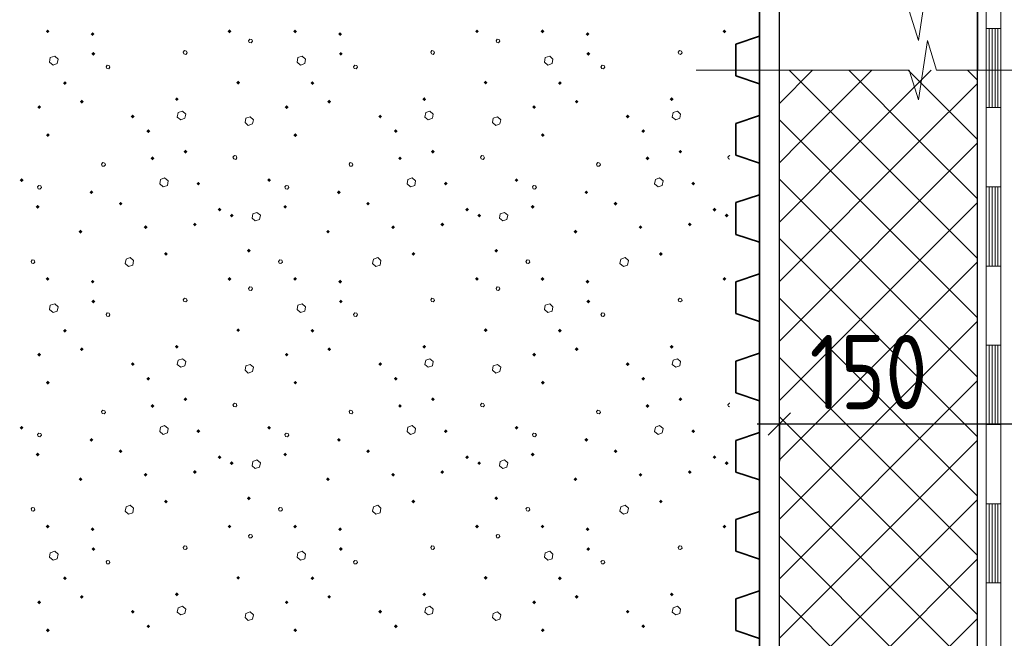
# Model space of a CAD drawing. Header units: millimetres. Extents: x 0 to 42000, y 0 to 29700.
# Tile 9 of 19: x 27903 to 31219, y 18639 to 20721. Entities that reach past the tile are written whole.
import ezdxf

# ---------------------------------------------------------------- set-up
doc = ezdxf.new("R2010")
doc.units = ezdxf.units.MM
for name, color, linetype, lineweight in [('Standard', 7, 'Continuous', 25), ('Размерная линия_ общее', 7, 'Continuous', 13), ('Стена_ кирп кладка силик нес', 8, 'Continuous', 70)]:
    doc.layers.add(name, color=color, linetype=linetype, lineweight=lineweight)
doc.styles.add('ISOCPEUR', font='txt')

msp = doc.modelspace()

# ---------------------------------------------------------------- hatches: boundary and pattern name
at = {"layer": 'Стена_ кирп кладка силик нес', "linetype": 'Continuous', "lineweight": 13, "transparency": 33554687}
for points in [[(27990.9, 20681.8), (27997.4, 20688.3), (28003.9, 20681.8), (27997.4, 20675.3)], [(28142.5, 20672.6), (28149, 20679.1), (28155.5, 20672.6), (28149, 20666.1)], [(28603.4, 20681.8), (28609.9, 20688.3), (28616.4, 20681.8), (28609.9, 20675.3)], [(28824.2, 20681.8), (28830.7, 20688.3), (28837.2, 20681.8), (28830.7, 20675.3)], [(28975.9, 20672.6), (28982.4, 20679.1), (28988.9, 20672.6), (28982.4, 20666.1)], [(29436.7, 20681.8), (29443.2, 20688.3), (29449.7, 20681.8), (29443.2, 20675.3)], [(29657.5, 20681.8), (29664, 20688.3), (29670.5, 20681.8), (29664, 20675.3)], [(29809.2, 20672.6), (29815.7, 20679.1), (29822.2, 20672.6), (29815.7, 20666.1)], [(30270, 20681.8), (30276.5, 20688.3), (30283, 20681.8), (30276.5, 20675.3)], [(28145, 20606), (28151.5, 20612.5), (28158, 20606), (28151.5, 20599.5)], [(28978.4, 20606), (28984.9, 20612.5), (28991.4, 20606), (28984.9, 20599.5)], [(29811.7, 20606), (29818.2, 20612.5), (29824.7, 20606), (29818.2, 20599.5)], [(28049.2, 20507.6), (28055.7, 20514.1), (28062.2, 20507.6), (28055.7, 20501.1)], [(28632.5, 20509.3), (28639, 20515.8), (28645.5, 20509.3), (28639, 20502.8)], [(28882.5, 20507.6), (28889, 20514.1), (28895.5, 20507.6), (28889, 20501.1)], [(29465.9, 20509.3), (29472.4, 20515.8), (29478.9, 20509.3), (29472.4, 20502.8)], [(29715.9, 20507.6), (29722.4, 20514.1), (29728.9, 20507.6), (29722.4, 20501.1)], [(28425.9, 20453.5), (28432.4, 20460), (28438.9, 20453.5), (28432.4, 20447)], [(29259.2, 20453.5), (29265.7, 20460), (29272.2, 20453.5), (29265.7, 20447)], [(30092.5, 20453.5), (30099, 20460), (30105.5, 20453.5), (30099, 20447)], [(27962.5, 20426.8), (27969, 20433.3), (27975.5, 20426.8), (27969, 20420.3)], [(28105.9, 20445.1), (28112.4, 20451.6), (28118.9, 20445.1), (28112.4, 20438.6)], [(28795.9, 20426.8), (28802.4, 20433.3), (28808.9, 20426.8), (28802.4, 20420.3)], [(28939.2, 20445.1), (28945.7, 20451.6), (28952.2, 20445.1), (28945.7, 20438.6)], [(29629.2, 20426.8), (29635.7, 20433.3), (29642.2, 20426.8), (29635.7, 20420.3)], [(29772.5, 20445.1), (29779, 20451.6), (29785.5, 20445.1), (29779, 20438.6)], [(28277.5, 20395.1), (28284, 20401.6), (28290.5, 20395.1), (28284, 20388.6)], [(29110.9, 20395.1), (29117.4, 20401.6), (29123.9, 20395.1), (29117.4, 20388.6)], [(29944.2, 20395.1), (29950.7, 20401.6), (29957.2, 20395.1), (29950.7, 20388.6)], [(27991.7, 20332.6), (27998.2, 20339.1), (28004.7, 20332.6), (27998.2, 20326.1)], [(28330, 20346), (28336.5, 20352.5), (28343, 20346), (28336.5, 20339.5)], [(28825, 20332.6), (28831.5, 20339.1), (28838, 20332.6), (28831.5, 20326.1)], [(29163.4, 20346), (29169.9, 20352.5), (29176.4, 20346), (29169.9, 20339.5)], [(29658.4, 20332.6), (29664.9, 20339.1), (29671.4, 20332.6), (29664.9, 20326.1)], [(29996.7, 20346), (30003.2, 20352.5), (30009.7, 20346), (30003.2, 20339.5)], [(28344.2, 20254.3), (28350.7, 20260.8), (28357.2, 20254.3), (28350.7, 20247.8)], [(28455, 20276.8), (28461.5, 20283.3), (28468, 20276.8), (28461.5, 20270.3)], [(29177.5, 20254.3), (29184, 20260.8), (29190.5, 20254.3), (29184, 20247.8)], [(29288.4, 20276.8), (29294.9, 20283.3), (29301.4, 20276.8), (29294.9, 20270.3)], [(30010.9, 20254.3), (30017.4, 20260.8), (30023.9, 20254.3), (30017.4, 20247.8)], [(30121.7, 20276.8), (30128.2, 20283.3), (30134.7, 20276.8), (30128.2, 20270.3)], [(27903.4, 20181), (27909.9, 20187.5), (27916.4, 20181), (27909.9, 20174.5)], [(28498.4, 20169.3), (28504.9, 20175.8), (28511.4, 20169.3), (28504.9, 20162.8)], [(28736.7, 20181), (28743.2, 20187.5), (28749.7, 20181), (28743.2, 20174.5)], [(29331.7, 20169.3), (29338.2, 20175.8), (29344.7, 20169.3), (29338.2, 20162.8)], [(29570, 20181), (29576.5, 20187.5), (29583, 20181), (29576.5, 20174.5)], [(30165, 20169.3), (30171.5, 20175.8), (30178, 20169.3), (30171.5, 20162.8)], [(28138.4, 20140.1), (28144.9, 20146.6), (28151.4, 20140.1), (28144.9, 20133.6)], [(28971.7, 20140.1), (28978.2, 20146.6), (28984.7, 20140.1), (28978.2, 20133.6)], [(29805, 20140.1), (29811.5, 20146.6), (29818, 20140.1), (29811.5, 20133.6)], [(27957.5, 20091), (27964, 20097.5), (27970.5, 20091), (27964, 20084.5)], [(28236.7, 20101.8), (28243.2, 20108.3), (28249.7, 20101.8), (28243.2, 20095.3)], [(28790.9, 20091), (28797.4, 20097.5), (28803.9, 20091), (28797.4, 20084.5)], [(29070, 20101.8), (29076.5, 20108.3), (29083, 20101.8), (29076.5, 20095.3)], [(29624.2, 20091), (29630.7, 20097.5), (29637.2, 20091), (29630.7, 20084.5)], [(29903.4, 20101.8), (29909.9, 20108.3), (29916.4, 20101.8), (29909.9, 20095.3)], [(28570, 20081.8), (28576.5, 20088.3), (28583, 20081.8), (28576.5, 20075.3)], [(28610.9, 20061.8), (28617.4, 20068.3), (28623.9, 20061.8), (28617.4, 20055.3)], [(29403.4, 20081.8), (29409.9, 20088.3), (29416.4, 20081.8), (29409.9, 20075.3)], [(29444.2, 20061.8), (29450.7, 20068.3), (29457.2, 20061.8), (29450.7, 20055.3)], [(30236.7, 20081.8), (30243.2, 20088.3), (30249.7, 20081.8), (30243.2, 20075.3)], [(30277.5, 20061.8), (30284, 20068.3), (30290.5, 20061.8), (30284, 20055.3)], [(28320.9, 20022.6), (28327.4, 20029.1), (28333.9, 20022.6), (28327.4, 20016.1)], [(28486.7, 20031.8), (28493.2, 20038.3), (28499.7, 20031.8), (28493.2, 20025.3)], [(29154.2, 20022.6), (29160.7, 20029.1), (29167.2, 20022.6), (29160.7, 20016.1)], [(29320, 20031.8), (29326.5, 20038.3), (29333, 20031.8), (29326.5, 20025.3)], [(29987.5, 20022.6), (29994, 20029.1), (30000.5, 20022.6), (29994, 20016.1)], [(30153.4, 20031.8), (30159.9, 20038.3), (30166.4, 20031.8), (30159.9, 20025.3)], [(28101.7, 20007.6), (28108.2, 20014.1), (28114.7, 20007.6), (28108.2, 20001.1)], [(28935, 20007.6), (28941.5, 20014.1), (28948, 20007.6), (28941.5, 20001.1)], [(29768.4, 20007.6), (29774.9, 20014.1), (29781.4, 20007.6), (29774.9, 20001.1)], [(28389.2, 19932.6), (28395.7, 19939.1), (28402.2, 19932.6), (28395.7, 19926.1)], [(28668.4, 19943.5), (28674.9, 19950), (28681.4, 19943.5), (28674.9, 19937)], [(29222.5, 19932.6), (29229, 19939.1), (29235.5, 19932.6), (29229, 19926.1)], [(29501.7, 19943.5), (29508.2, 19950), (29514.7, 19943.5), (29508.2, 19937)], [(30055.9, 19932.6), (30062.4, 19939.1), (30068.9, 19932.6), (30062.4, 19926.1)], [(27990.9, 19848.5), (27997.4, 19855), (28003.9, 19848.5), (27997.4, 19842)], [(28142.5, 19839.3), (28149, 19845.8), (28155.5, 19839.3), (28149, 19832.8)], [(28603.4, 19848.5), (28609.9, 19855), (28616.4, 19848.5), (28609.9, 19842)], [(28824.2, 19848.5), (28830.7, 19855), (28837.2, 19848.5), (28830.7, 19842)], [(28975.9, 19839.3), (28982.4, 19845.8), (28988.9, 19839.3), (28982.4, 19832.8)], [(29436.7, 19848.5), (29443.2, 19855), (29449.7, 19848.5), (29443.2, 19842)], [(29657.5, 19848.5), (29664, 19855), (29670.5, 19848.5), (29664, 19842)], [(29809.2, 19839.3), (29815.7, 19845.8), (29822.2, 19839.3), (29815.7, 19832.8)], [(30270, 19848.5), (30276.5, 19855), (30283, 19848.5), (30276.5, 19842)], [(28145, 19772.6), (28151.5, 19779.1), (28158, 19772.6), (28151.5, 19766.1)], [(28978.4, 19772.6), (28984.9, 19779.1), (28991.4, 19772.6), (28984.9, 19766.1)], [(29811.7, 19772.6), (29818.2, 19779.1), (29824.7, 19772.6), (29818.2, 19766.1)], [(28049.2, 19674.3), (28055.7, 19680.8), (28062.2, 19674.3), (28055.7, 19667.8)], [(28632.5, 19676), (28639, 19682.5), (28645.5, 19676), (28639, 19669.5)], [(28882.5, 19674.3), (28889, 19680.8), (28895.5, 19674.3), (28889, 19667.8)], [(29465.9, 19676), (29472.4, 19682.5), (29478.9, 19676), (29472.4, 19669.5)], [(29715.9, 19674.3), (29722.4, 19680.8), (29728.9, 19674.3), (29722.4, 19667.8)], [(27962.5, 19593.5), (27969, 19600), (27975.5, 19593.5), (27969, 19587)], [(28105.9, 19611.8), (28112.4, 19618.3), (28118.9, 19611.8), (28112.4, 19605.3)], [(28425.9, 19620.1), (28432.4, 19626.6), (28438.9, 19620.1), (28432.4, 19613.6)], [(28795.9, 19593.5), (28802.4, 19600), (28808.9, 19593.5), (28802.4, 19587)], [(28939.2, 19611.8), (28945.7, 19618.3), (28952.2, 19611.8), (28945.7, 19605.3)], [(29259.2, 19620.1), (29265.7, 19626.6), (29272.2, 19620.1), (29265.7, 19613.6)], [(29629.2, 19593.5), (29635.7, 19600), (29642.2, 19593.5), (29635.7, 19587)], [(29772.5, 19611.8), (29779, 19618.3), (29785.5, 19611.8), (29779, 19605.3)], [(30092.5, 19620.1), (30099, 19626.6), (30105.5, 19620.1), (30099, 19613.6)], [(28277.5, 19561.8), (28284, 19568.3), (28290.5, 19561.8), (28284, 19555.3)], [(29110.9, 19561.8), (29117.4, 19568.3), (29123.9, 19561.8), (29117.4, 19555.3)], [(29944.2, 19561.8), (29950.7, 19568.3), (29957.2, 19561.8), (29950.7, 19555.3)], [(27991.7, 19499.3), (27998.2, 19505.8), (28004.7, 19499.3), (27998.2, 19492.8)], [(28330, 19512.6), (28336.5, 19519.1), (28343, 19512.6), (28336.5, 19506.1)], [(28825, 19499.3), (28831.5, 19505.8), (28838, 19499.3), (28831.5, 19492.8)], [(29163.4, 19512.6), (29169.9, 19519.1), (29176.4, 19512.6), (29169.9, 19506.1)], [(29658.4, 19499.3), (29664.9, 19505.8), (29671.4, 19499.3), (29664.9, 19492.8)], [(29996.7, 19512.6), (30003.2, 19519.1), (30009.7, 19512.6), (30003.2, 19506.1)], [(28455, 19443.5), (28461.5, 19450), (28468, 19443.5), (28461.5, 19437)], [(29288.4, 19443.5), (29294.9, 19450), (29301.4, 19443.5), (29294.9, 19437)], [(30121.7, 19443.5), (30128.2, 19450), (30134.7, 19443.5), (30128.2, 19437)], [(28344.2, 19421), (28350.7, 19427.5), (28357.2, 19421), (28350.7, 19414.5)], [(29177.5, 19421), (29184, 19427.5), (29190.5, 19421), (29184, 19414.5)], [(30010.9, 19421), (30017.4, 19427.5), (30023.9, 19421), (30017.4, 19414.5)], [(27903.4, 19347.6), (27909.9, 19354.1), (27916.4, 19347.6), (27909.9, 19341.1)], [(28498.4, 19336), (28504.9, 19342.5), (28511.4, 19336), (28504.9, 19329.5)], [(28736.7, 19347.6), (28743.2, 19354.1), (28749.7, 19347.6), (28743.2, 19341.1)], [(29331.7, 19336), (29338.2, 19342.5), (29344.7, 19336), (29338.2, 19329.5)], [(29570, 19347.6), (29576.5, 19354.1), (29583, 19347.6), (29576.5, 19341.1)], [(30165, 19336), (30171.5, 19342.5), (30178, 19336), (30171.5, 19329.5)], [(28138.4, 19306.8), (28144.9, 19313.3), (28151.4, 19306.8), (28144.9, 19300.3)], [(28971.7, 19306.8), (28978.2, 19313.3), (28984.7, 19306.8), (28978.2, 19300.3)], [(29805, 19306.8), (29811.5, 19313.3), (29818, 19306.8), (29811.5, 19300.3)], [(28236.7, 19268.5), (28243.2, 19275), (28249.7, 19268.5), (28243.2, 19262)], [(29070, 19268.5), (29076.5, 19275), (29083, 19268.5), (29076.5, 19262)], [(29903.4, 19268.5), (29909.9, 19275), (29916.4, 19268.5), (29909.9, 19262)], [(27957.5, 19257.6), (27964, 19264.1), (27970.5, 19257.6), (27964, 19251.1)], [(28570, 19248.5), (28576.5, 19255), (28583, 19248.5), (28576.5, 19242)], [(28610.9, 19228.5), (28617.4, 19235), (28623.9, 19228.5), (28617.4, 19222)], [(28790.9, 19257.6), (28797.4, 19264.1), (28803.9, 19257.6), (28797.4, 19251.1)], [(29403.4, 19248.5), (29409.9, 19255), (29416.4, 19248.5), (29409.9, 19242)], [(29444.2, 19228.5), (29450.7, 19235), (29457.2, 19228.5), (29450.7, 19222)], [(29624.2, 19257.6), (29630.7, 19264.1), (29637.2, 19257.6), (29630.7, 19251.1)], [(30236.7, 19248.5), (30243.2, 19255), (30249.7, 19248.5), (30243.2, 19242)], [(30277.5, 19228.5), (30284, 19235), (30290.5, 19228.5), (30284, 19222)], [(28486.7, 19198.5), (28493.2, 19205), (28499.7, 19198.5), (28493.2, 19192)], [(29320, 19198.5), (29326.5, 19205), (29333, 19198.5), (29326.5, 19192)], [(30153.4, 19198.5), (30159.9, 19205), (30166.4, 19198.5), (30159.9, 19192)], [(28101.7, 19174.3), (28108.2, 19180.8), (28114.7, 19174.3), (28108.2, 19167.8)], [(28320.9, 19189.3), (28327.4, 19195.8), (28333.9, 19189.3), (28327.4, 19182.8)], [(28935, 19174.3), (28941.5, 19180.8), (28948, 19174.3), (28941.5, 19167.8)], [(29154.2, 19189.3), (29160.7, 19195.8), (29167.2, 19189.3), (29160.7, 19182.8)], [(29768.4, 19174.3), (29774.9, 19180.8), (29781.4, 19174.3), (29774.9, 19167.8)], [(29987.5, 19189.3), (29994, 19195.8), (30000.5, 19189.3), (29994, 19182.8)], [(28389.2, 19099.3), (28395.7, 19105.8), (28402.2, 19099.3), (28395.7, 19092.8)], [(28668.4, 19110.1), (28674.9, 19116.6), (28681.4, 19110.1), (28674.9, 19103.6)], [(29222.5, 19099.3), (29229, 19105.8), (29235.5, 19099.3), (29229, 19092.8)], [(29501.7, 19110.1), (29508.2, 19116.6), (29514.7, 19110.1), (29508.2, 19103.6)], [(30055.9, 19099.3), (30062.4, 19105.8), (30068.9, 19099.3), (30062.4, 19092.8)], [(27990.9, 19015.1), (27997.4, 19021.6), (28003.9, 19015.1), (27997.4, 19008.6)], [(28142.5, 19006), (28149, 19012.5), (28155.5, 19006), (28149, 18999.5)], [(28603.4, 19015.1), (28609.9, 19021.6), (28616.4, 19015.1), (28609.9, 19008.6)], [(28824.2, 19015.1), (28830.7, 19021.6), (28837.2, 19015.1), (28830.7, 19008.6)], [(28975.9, 19006), (28982.4, 19012.5), (28988.9, 19006), (28982.4, 18999.5)], [(29436.7, 19015.1), (29443.2, 19021.6), (29449.7, 19015.1), (29443.2, 19008.6)], [(29657.5, 19015.1), (29664, 19021.6), (29670.5, 19015.1), (29664, 19008.6)], [(29809.2, 19006), (29815.7, 19012.5), (29822.2, 19006), (29815.7, 18999.5)], [(30270, 19015.1), (30276.5, 19021.6), (30283, 19015.1), (30276.5, 19008.6)], [(28145, 18939.3), (28151.5, 18945.8), (28158, 18939.3), (28151.5, 18932.8)], [(28978.4, 18939.3), (28984.9, 18945.8), (28991.4, 18939.3), (28984.9, 18932.8)], [(29811.7, 18939.3), (29818.2, 18945.8), (29824.7, 18939.3), (29818.2, 18932.8)], [(28049.2, 18841), (28055.7, 18847.5), (28062.2, 18841), (28055.7, 18834.5)], [(28632.5, 18842.6), (28639, 18849.1), (28645.5, 18842.6), (28639, 18836.1)], [(28882.5, 18841), (28889, 18847.5), (28895.5, 18841), (28889, 18834.5)], [(29465.9, 18842.6), (29472.4, 18849.1), (29478.9, 18842.6), (29472.4, 18836.1)], [(29715.9, 18841), (29722.4, 18847.5), (29728.9, 18841), (29722.4, 18834.5)], [(28105.9, 18778.5), (28112.4, 18785), (28118.9, 18778.5), (28112.4, 18772)], [(28425.9, 18786.8), (28432.4, 18793.3), (28438.9, 18786.8), (28432.4, 18780.3)], [(28939.2, 18778.5), (28945.7, 18785), (28952.2, 18778.5), (28945.7, 18772)], [(29259.2, 18786.8), (29265.7, 18793.3), (29272.2, 18786.8), (29265.7, 18780.3)], [(29772.5, 18778.5), (29779, 18785), (29785.5, 18778.5), (29779, 18772)], [(30092.5, 18786.8), (30099, 18793.3), (30105.5, 18786.8), (30099, 18780.3)], [(27962.5, 18760.1), (27969, 18766.6), (27975.5, 18760.1), (27969, 18753.6)], [(28277.5, 18728.5), (28284, 18735), (28290.5, 18728.5), (28284, 18722)], [(28795.9, 18760.1), (28802.4, 18766.6), (28808.9, 18760.1), (28802.4, 18753.6)], [(29110.9, 18728.5), (29117.4, 18735), (29123.9, 18728.5), (29117.4, 18722)], [(29629.2, 18760.1), (29635.7, 18766.6), (29642.2, 18760.1), (29635.7, 18753.6)], [(29944.2, 18728.5), (29950.7, 18735), (29957.2, 18728.5), (29950.7, 18722)], [(27991.7, 18666), (27998.2, 18672.5), (28004.7, 18666), (27998.2, 18659.5)], [(28330, 18679.3), (28336.5, 18685.8), (28343, 18679.3), (28336.5, 18672.8)], [(28825, 18666), (28831.5, 18672.5), (28838, 18666), (28831.5, 18659.5)], [(29163.4, 18679.3), (29169.9, 18685.8), (29176.4, 18679.3), (29169.9, 18672.8)], [(29658.4, 18666), (29664.9, 18672.5), (29671.4, 18666), (29664.9, 18659.5)], [(29996.7, 18679.3), (30003.2, 18685.8), (30009.7, 18679.3), (30003.2, 18672.8)]]:
    msp.add_hatch(color=7, dxfattribs=at).paths.add_polyline_path(points, flags=16)

# ---------------------------------------------------------------- linework, layer by layer
at = {"layer": 'Standard', "color": 7, "linetype": 'Continuous', "lineweight": 35, "transparency": 33554687}
for p, q in [((30395, 26051.8), (30395, 20718.5)), ((30395, 20771.8), (30395, 20718.5)), ((30395, 20718.5), (30395, 17205.4)), ((30395, 20718.5), (30395, 20665.2)), ((30395, 20665.2), (30314.9, 20638.5)), ((30314.9, 20638.5), (30314.9, 20531.8)), ((30314.9, 20531.8), (30395, 20505.2)), ((30395, 20505.2), (30395, 20398.5)), ((30395, 20398.5), (30314.9, 20371.8)), ((30314.9, 20371.8), (30314.9, 20265.2)), ((30314.9, 20265.2), (30395, 20238.5)), ((30395, 20238.5), (30395, 20131.8)), ((30395, 20131.8), (30314.9, 20105.2)), ((30314.9, 20105.2), (30314.9, 19998.5)), ((30314.9, 19998.5), (30395, 19971.8)), ((30395, 19971.8), (30395, 19865.2)), ((30395, 19865.2), (30314.9, 19838.5)), ((30314.9, 19838.5), (30314.9, 19731.8)), ((30314.9, 19731.8), (30395, 19705.2)), ((30395, 19705.2), (30395, 19598.5)), ((30395, 19598.5), (30314.9, 19571.8)), ((30314.9, 19571.8), (30314.9, 19465.2)), ((30314.9, 19465.2), (30395, 19438.5)), ((30395, 19438.5), (30395, 19331.8)), ((30395, 19331.8), (30314.9, 19305.2)), ((30314.9, 19305.2), (30314.9, 19198.5)), ((30314.9, 19198.5), (30395, 19171.8)), ((30395, 19171.8), (30395, 19065.2)), ((30395, 19065.2), (30314.9, 19038.5)), ((30314.9, 19038.5), (30314.9, 18931.8)), ((30314.9, 18931.8), (30395, 18905.2)), ((30395, 18905.2), (30395, 18798.5)), ((30395, 18798.5), (30314.9, 18771.8)), ((30314.9, 18771.8), (30314.9, 18665.2)), ((30314.9, 18665.2), (30395, 18638.5))]:
    msp.add_line(p, q, dxfattribs=at)
at = {"layer": 'Standard', "color": 7, "linetype": 'Continuous', "lineweight": 18, "transparency": 33554687}
for p, q in [((31157.8, 21225.2), (31157.8, 20691.8)), ((31207.8, 21225.2), (31207.8, 20691.8)), ((31157.8, 20691.8), (31157.8, 20158.5)), ((31157.8, 20691.8), (31207.8, 20691.8)), ((31157.8, 20691.8), (31207.8, 20691.8)), ((31167.8, 20691.8), (31167.8, 20425.2)), ((31177.8, 20691.8), (31177.8, 20425.2)), ((31187.8, 20691.8), (31187.8, 20425.2)), ((31197.8, 20691.8), (31197.8, 20425.2)), ((31207.8, 20691.8), (31207.8, 20158.5)), ((31157.8, 20425.2), (31207.8, 20425.2)), ((31157.8, 20158.5), (31157.8, 19625.2)), ((31157.8, 20158.5), (31207.8, 20158.5)), ((31157.8, 20158.5), (31207.8, 20158.5)), ((31167.8, 20158.5), (31167.8, 19891.8)), ((31177.8, 20158.5), (31177.8, 19891.8)), ((31187.8, 20158.5), (31187.8, 19891.8)), ((31197.8, 20158.5), (31197.8, 19891.8)), ((31207.8, 20158.5), (31207.8, 19625.2)), ((31157.8, 19891.8), (31207.8, 19891.8)), ((31157.8, 19625.2), (31157.8, 19091.8)), ((31157.8, 19625.2), (31207.8, 19625.2)), ((31157.8, 19625.2), (31207.8, 19625.2)), ((31167.8, 19625.2), (31167.8, 19358.5)), ((31177.8, 19625.2), (31177.8, 19358.5)), ((31187.8, 19625.2), (31187.8, 19358.5)), ((31197.8, 19625.2), (31197.8, 19358.5)), ((31207.8, 19625.2), (31207.8, 19091.8)), ((31157.8, 19358.5), (31207.8, 19358.5)), ((31157.8, 19091.8), (31157.8, 18558.5)), ((31157.8, 19091.8), (31207.8, 19091.8)), ((31157.8, 19091.8), (31207.8, 19091.8)), ((31167.8, 19091.8), (31167.8, 18825.2)), ((31177.8, 19091.8), (31177.8, 18825.2)), ((31187.8, 19091.8), (31187.8, 18825.2)), ((31197.8, 19091.8), (31197.8, 18825.2)), ((31207.8, 19091.8), (31207.8, 18558.5)), ((31157.8, 18825.2), (31207.8, 18825.2))]:
    msp.add_line(p, q, dxfattribs=at)
at = {"layer": 'Standard', "color": 7, "linetype": 'Continuous', "lineweight": 13, "transparency": 33554687}
for p, q in [((30929.7, 20650.8), (30960.2, 20850.8)), ((30899.2, 20750.8), (30929.7, 20650.8)), ((30929.7, 20450.8), (30960.2, 20650.8)), ((30960.2, 20650.8), (30990.8, 20550.8)), ((30181.6, 20550.8), (30899.2, 20550.8)), ((30899.2, 20550.8), (30929.7, 20450.8)), ((30990.8, 20550.8), (31708.3, 20550.8))]:
    msp.add_line(p, q, dxfattribs=at)
at = {"layer": 'Standard', "color": 9, "linetype": 'Continuous', "lineweight": 13, "transparency": 33554687}
for p, q in [((30461.6, 20439.4), (30573, 20550.8)), ((30495.1, 20550.8), (30734, 20311.8)), ((30534, 20311.8), (30773, 20550.8)), ((30695.1, 20550.8), (30934, 20311.8)), ((30734, 20311.8), (30973, 20550.8)), ((30895.1, 20550.8), (31128.3, 20317.6)), ((31095.1, 20550.8), (31128.3, 20517.6)), ((30934, 20311.8), (31128.3, 20506.1)), ((30461.6, 20384.2), (30534, 20311.8)), ((30461.6, 20239.4), (30534, 20311.8)), ((30461.6, 20039.4), (30734, 20311.8)), ((30461.6, 19839.4), (30934, 20311.8)), ((30461.6, 19639.4), (31128.3, 20306.1)), ((30534, 20311.8), (31128.3, 19717.6)), ((30734, 20311.8), (31128.3, 19917.6)), ((30934, 20311.8), (31128.3, 20117.6)), ((30461.6, 20184.2), (31128.3, 19517.6)), ((30461.6, 19439.4), (31128.3, 20106.1)), ((30461.6, 19984.2), (31128.3, 19317.6)), ((30461.6, 19239.4), (31128.3, 19906.1)), ((30461.6, 19784.2), (31128.3, 19117.6)), ((30461.6, 19039.4), (31128.3, 19706.1)), ((30461.6, 19584.2), (31128.3, 18917.6)), ((30461.6, 18839.4), (31128.3, 19506.1)), ((30461.6, 19384.2), (31128.3, 18717.6)), ((30461.6, 18639.4), (31128.3, 19306.1)), ((30461.6, 19184.2), (31128.3, 18517.6)), ((30461.6, 18439.4), (31128.3, 19106.1)), ((30461.6, 18984.2), (31128.3, 18317.6)), ((30534, 18311.8), (31128.3, 18906.1)), ((30461.6, 18784.2), (30934, 18311.8)), ((30734, 18311.8), (31128.3, 18706.1))]:
    msp.add_line(p, q, dxfattribs=at)
at = {"layer": 'Standard', "color": 251, "linetype": 'Continuous', "lineweight": 25, "true_color": 0x656565, "transparency": 33554687}
for points in [[(30461.6, 17205.4), (30461.6, 26051.8), (31128.3, 26051.8), (31128.3, 20550.8)], [(30461.6, 17205.4), (30622.5, 17205.4), (31128.3, 17674.4), (31128.3, 26051.8)]]:
    msp.add_lwpolyline(points, dxfattribs=at)
at = {"layer": 'Размерная линия_ общее', "color": 253, "linetype": 'Continuous', "lineweight": -3, "true_color": 0xa0a0a0, "transparency": 33554687}
for q in [(30461.6, 19485), (30461.6, 19235)]:
    msp.add_line((30461.6, 19360), q, dxfattribs=at)
at = {"layer": 'Размерная линия_ общее', "color": 7, "linetype": 'Continuous', "lineweight": 25, "transparency": 33554687}
msp.add_line((30499.1, 19397.5), (30424.1, 19322.5), dxfattribs=at)
at = {"layer": 'Размерная линия_ общее', "color": 7, "linetype": 'Continuous', "lineweight": -3, "transparency": 33554687}
for p, q in [((30461.6, 19360), (30386.6, 19360)), ((31261.6, 19360), (30461.6, 19360))]:
    msp.add_line(p, q, dxfattribs=at)
at = {"layer": 'Стена_ кирп кладка силик нес', "color": 253, "linetype": 'Continuous', "lineweight": 13, "true_color": 0xababab, "transparency": 33554687}
for p, q in [((30290.7, 20252.6), (30294.9, 20251.6)), ((30290.7, 19419.3), (30294.9, 19418.3))]:
    msp.add_line(p, q, dxfattribs=at)
for points in [[(28676.5, 20644.3), (28682.4, 20643.5), (28687.4, 20648.5), (28684.9, 20654.3), (28678.2, 20655.1), (28674, 20650.1), (28676.5, 20644.3)], [(29509.9, 20644.3), (29515.7, 20643.5), (29520.7, 20648.5), (29518.2, 20654.3), (29511.5, 20655.1), (29507.4, 20650.1), (29509.9, 20644.3)], [(28032.4, 20588.5), (28021.5, 20598.5), (28006.5, 20593.5), (28004, 20578.5), (28015.7, 20568.5), (28029.9, 20573.5), (28032.4, 20588.5)], [(28456.5, 20606), (28462.4, 20604.3), (28467.4, 20609.3), (28464.9, 20615.1), (28458.2, 20616.8), (28454, 20611.8), (28456.5, 20606)], [(28865.7, 20588.5), (28854.9, 20598.5), (28839.9, 20593.5), (28837.4, 20578.5), (28849, 20568.5), (28863.2, 20573.5), (28865.7, 20588.5)], [(29289.9, 20606), (29295.7, 20604.3), (29300.7, 20609.3), (29298.2, 20615.1), (29291.5, 20616.8), (29287.4, 20611.8), (29289.9, 20606)], [(29699, 20588.5), (29688.2, 20598.5), (29673.2, 20593.5), (29670.7, 20578.5), (29682.4, 20568.5), (29696.5, 20573.5), (29699, 20588.5)], [(30123.2, 20606), (30129, 20604.3), (30134, 20609.3), (30131.5, 20615.1), (30124.9, 20616.8), (30120.7, 20611.8), (30123.2, 20606)], [(28196.5, 20556.8), (28203.2, 20556), (28207.4, 20561), (28204.9, 20566.8), (28198.2, 20567.6), (28194, 20562.6), (28196.5, 20556.8)], [(29029.9, 20556.8), (29036.5, 20556), (29040.7, 20561), (29038.2, 20566.8), (29031.5, 20567.6), (29027.4, 20562.6), (29029.9, 20556.8)], [(29863.2, 20556.8), (29869.9, 20556), (29874, 20561), (29871.5, 20566.8), (29864.9, 20567.6), (29860.7, 20562.6), (29863.2, 20556.8)], [(28462.4, 20403.5), (28451.5, 20413.5), (28437.4, 20408.5), (28434, 20393.5), (28445.7, 20384.3), (28459.9, 20389.3), (28462.4, 20403.5)], [(28690.7, 20384.3), (28679, 20394.3), (28664.9, 20389.3), (28662.4, 20375.1), (28673.2, 20365.1), (28687.4, 20370.1), (28690.7, 20384.3)], [(29295.7, 20403.5), (29284.9, 20413.5), (29270.7, 20408.5), (29267.4, 20393.5), (29279, 20384.3), (29293.2, 20389.3), (29295.7, 20403.5)], [(29524, 20384.3), (29512.4, 20394.3), (29498.2, 20389.3), (29495.7, 20375.1), (29506.5, 20365.1), (29520.7, 20370.1), (29524, 20384.3)], [(30129, 20403.5), (30118.2, 20413.5), (30104, 20408.5), (30100.7, 20393.5), (30112.4, 20384.3), (30126.5, 20389.3), (30129, 20403.5)], [(28624, 20252.6), (28630.7, 20251), (28634.9, 20256), (28632.4, 20262.6), (28626.5, 20263.5), (28621.5, 20258.5), (28624, 20252.6)], [(29457.4, 20252.6), (29464, 20251), (29468.2, 20256), (29465.7, 20262.6), (29459.9, 20263.5), (29454.9, 20258.5), (29457.4, 20252.6)], [(30294.9, 20263.2), (30293.2, 20263.5), (30288.2, 20258.5), (30290.7, 20252.6)], [(28181.5, 20228.5), (28188.2, 20227.6), (28192.4, 20232.6), (28189.9, 20238.5), (28183.2, 20240.1), (28179, 20235.1), (28181.5, 20228.5)], [(29014.9, 20228.5), (29021.5, 20227.6), (29025.7, 20232.6), (29023.2, 20238.5), (29016.5, 20240.1), (29012.4, 20235.1), (29014.9, 20228.5)], [(29848.2, 20228.5), (29854.9, 20227.6), (29859, 20232.6), (29856.5, 20238.5), (29849.9, 20240.1), (29845.7, 20235.1), (29848.2, 20228.5)], [(27965.7, 20151.8), (27971.5, 20151), (27976.5, 20156), (27974, 20161.8), (27967.4, 20162.6), (27963.2, 20158.5), (27965.7, 20151.8)], [(28403.2, 20178.5), (28391.5, 20188.5), (28377.4, 20183.5), (28374.9, 20168.5), (28386.5, 20158.5), (28400.7, 20163.5), (28403.2, 20178.5)], [(28799, 20151.8), (28804.9, 20151), (28809.9, 20156), (28807.4, 20161.8), (28800.7, 20162.6), (28796.5, 20158.5), (28799, 20151.8)], [(29236.5, 20178.5), (29224.9, 20188.5), (29210.7, 20183.5), (29208.2, 20168.5), (29219.9, 20158.5), (29234, 20163.5), (29236.5, 20178.5)], [(29632.4, 20151.8), (29638.2, 20151), (29643.2, 20156), (29640.7, 20161.8), (29634, 20162.6), (29629.9, 20158.5), (29632.4, 20151.8)], [(30069.9, 20178.5), (30058.2, 20188.5), (30044, 20183.5), (30041.5, 20168.5), (30053.2, 20158.5), (30067.4, 20163.5), (30069.9, 20178.5)], [(28714, 20062.6), (28702.4, 20072.6), (28688.2, 20067.6), (28685.7, 20052.6), (28696.5, 20043.5), (28710.7, 20048.5), (28714, 20062.6)], [(29547.4, 20062.6), (29535.7, 20072.6), (29521.5, 20067.6), (29519, 20052.6), (29529.9, 20043.5), (29544, 20048.5), (29547.4, 20062.6)], [(27944, 19901.8), (27949.9, 19900.1), (27954.9, 19905.1), (27952.4, 19911.8), (27945.7, 19912.6), (27941.5, 19907.6), (27944, 19901.8)], [(28286.5, 19910.1), (28275.7, 19920.1), (28261.5, 19915.1), (28258.2, 19900.1), (28269.9, 19890.1), (28284, 19895.1), (28286.5, 19910.1)], [(28777.4, 19901.8), (28783.2, 19900.1), (28788.2, 19905.1), (28785.7, 19911.8), (28779, 19912.6), (28774.9, 19907.6), (28777.4, 19901.8)], [(29119.9, 19910.1), (29109, 19920.1), (29094.9, 19915.1), (29091.5, 19900.1), (29103.2, 19890.1), (29117.4, 19895.1), (29119.9, 19910.1)], [(29610.7, 19901.8), (29616.5, 19900.1), (29621.5, 19905.1), (29619, 19911.8), (29612.4, 19912.6), (29608.2, 19907.6), (29610.7, 19901.8)], [(29953.2, 19910.1), (29942.4, 19920.1), (29928.2, 19915.1), (29924.9, 19900.1), (29936.5, 19890.1), (29950.7, 19895.1), (29953.2, 19910.1)], [(28676.5, 19811), (28682.4, 19810.1), (28687.4, 19815.1), (28684.9, 19821), (28678.2, 19821.8), (28674, 19816.8), (28676.5, 19811)], [(29509.9, 19811), (29515.7, 19810.1), (29520.7, 19815.1), (29518.2, 19821), (29511.5, 19821.8), (29507.4, 19816.8), (29509.9, 19811)], [(28032.4, 19755.1), (28021.5, 19765.1), (28006.5, 19760.1), (28004, 19745.1), (28015.7, 19735.1), (28029.9, 19740.1), (28032.4, 19755.1)], [(28456.5, 19772.6), (28462.4, 19771), (28467.4, 19776), (28464.9, 19781.8), (28458.2, 19783.5), (28454, 19778.5), (28456.5, 19772.6)], [(28865.7, 19755.1), (28854.9, 19765.1), (28839.9, 19760.1), (28837.4, 19745.1), (28849, 19735.1), (28863.2, 19740.1), (28865.7, 19755.1)], [(29289.9, 19772.6), (29295.7, 19771), (29300.7, 19776), (29298.2, 19781.8), (29291.5, 19783.5), (29287.4, 19778.5), (29289.9, 19772.6)], [(29699, 19755.1), (29688.2, 19765.1), (29673.2, 19760.1), (29670.7, 19745.1), (29682.4, 19735.1), (29696.5, 19740.1), (29699, 19755.1)], [(30123.2, 19772.6), (30129, 19771), (30134, 19776), (30131.5, 19781.8), (30124.9, 19783.5), (30120.7, 19778.5), (30123.2, 19772.6)], [(28196.5, 19723.5), (28203.2, 19722.6), (28207.4, 19727.6), (28204.9, 19733.5), (28198.2, 19734.3), (28194, 19729.3), (28196.5, 19723.5)], [(29029.9, 19723.5), (29036.5, 19722.6), (29040.7, 19727.6), (29038.2, 19733.5), (29031.5, 19734.3), (29027.4, 19729.3), (29029.9, 19723.5)], [(29863.2, 19723.5), (29869.9, 19722.6), (29874, 19727.6), (29871.5, 19733.5), (29864.9, 19734.3), (29860.7, 19729.3), (29863.2, 19723.5)], [(28462.4, 19570.1), (28451.5, 19580.1), (28437.4, 19575.1), (28434, 19560.1), (28445.7, 19551), (28459.9, 19556), (28462.4, 19570.1)], [(29295.7, 19570.1), (29284.9, 19580.1), (29270.7, 19575.1), (29267.4, 19560.1), (29279, 19551), (29293.2, 19556), (29295.7, 19570.1)], [(30129, 19570.1), (30118.2, 19580.1), (30104, 19575.1), (30100.7, 19560.1), (30112.4, 19551), (30126.5, 19556), (30129, 19570.1)], [(28690.7, 19551), (28679, 19561), (28664.9, 19556), (28662.4, 19541.8), (28673.2, 19531.8), (28687.4, 19536.8), (28690.7, 19551)], [(29524, 19551), (29512.4, 19561), (29498.2, 19556), (29495.7, 19541.8), (29506.5, 19531.8), (29520.7, 19536.8), (29524, 19551)], [(28624, 19419.3), (28630.7, 19417.6), (28634.9, 19422.6), (28632.4, 19429.3), (28626.5, 19430.1), (28621.5, 19425.1), (28624, 19419.3)], [(29457.4, 19419.3), (29464, 19417.6), (29468.2, 19422.6), (29465.7, 19429.3), (29459.9, 19430.1), (29454.9, 19425.1), (29457.4, 19419.3)], [(30294.9, 19429.9), (30293.2, 19430.1), (30288.2, 19425.1), (30290.7, 19419.3)], [(28181.5, 19395.1), (28188.2, 19394.3), (28192.4, 19399.3), (28189.9, 19405.1), (28183.2, 19406.8), (28179, 19401.8), (28181.5, 19395.1)], [(29014.9, 19395.1), (29021.5, 19394.3), (29025.7, 19399.3), (29023.2, 19405.1), (29016.5, 19406.8), (29012.4, 19401.8), (29014.9, 19395.1)], [(29848.2, 19395.1), (29854.9, 19394.3), (29859, 19399.3), (29856.5, 19405.1), (29849.9, 19406.8), (29845.7, 19401.8), (29848.2, 19395.1)], [(28403.2, 19345.1), (28391.5, 19355.1), (28377.4, 19350.1), (28374.9, 19335.1), (28386.5, 19325.1), (28400.7, 19330.1), (28403.2, 19345.1)], [(29236.5, 19345.1), (29224.9, 19355.1), (29210.7, 19350.1), (29208.2, 19335.1), (29219.9, 19325.1), (29234, 19330.1), (29236.5, 19345.1)], [(30069.9, 19345.1), (30058.2, 19355.1), (30044, 19350.1), (30041.5, 19335.1), (30053.2, 19325.1), (30067.4, 19330.1), (30069.9, 19345.1)], [(27965.7, 19318.5), (27971.5, 19317.6), (27976.5, 19322.6), (27974, 19328.5), (27967.4, 19329.3), (27963.2, 19325.1), (27965.7, 19318.5)], [(28799, 19318.5), (28804.9, 19317.6), (28809.9, 19322.6), (28807.4, 19328.5), (28800.7, 19329.3), (28796.5, 19325.1), (28799, 19318.5)], [(29632.4, 19318.5), (29638.2, 19317.6), (29643.2, 19322.6), (29640.7, 19328.5), (29634, 19329.3), (29629.9, 19325.1), (29632.4, 19318.5)], [(28714, 19229.3), (28702.4, 19239.3), (28688.2, 19234.3), (28685.7, 19219.3), (28696.5, 19210.1), (28710.7, 19215.1), (28714, 19229.3)], [(29547.4, 19229.3), (29535.7, 19239.3), (29521.5, 19234.3), (29519, 19219.3), (29529.9, 19210.1), (29544, 19215.1), (29547.4, 19229.3)], [(27944, 19068.5), (27949.9, 19066.8), (27954.9, 19071.8), (27952.4, 19078.5), (27945.7, 19079.3), (27941.5, 19074.3), (27944, 19068.5)], [(28286.5, 19076.8), (28275.7, 19086.8), (28261.5, 19081.8), (28258.2, 19066.8), (28269.9, 19056.8), (28284, 19061.8), (28286.5, 19076.8)], [(28777.4, 19068.5), (28783.2, 19066.8), (28788.2, 19071.8), (28785.7, 19078.5), (28779, 19079.3), (28774.9, 19074.3), (28777.4, 19068.5)], [(29119.9, 19076.8), (29109, 19086.8), (29094.9, 19081.8), (29091.5, 19066.8), (29103.2, 19056.8), (29117.4, 19061.8), (29119.9, 19076.8)], [(29610.7, 19068.5), (29616.5, 19066.8), (29621.5, 19071.8), (29619, 19078.5), (29612.4, 19079.3), (29608.2, 19074.3), (29610.7, 19068.5)], [(29953.2, 19076.8), (29942.4, 19086.8), (29928.2, 19081.8), (29924.9, 19066.8), (29936.5, 19056.8), (29950.7, 19061.8), (29953.2, 19076.8)], [(28676.5, 18977.6), (28682.4, 18976.8), (28687.4, 18981.8), (28684.9, 18987.6), (28678.2, 18988.5), (28674, 18983.5), (28676.5, 18977.6)], [(29509.9, 18977.6), (29515.7, 18976.8), (29520.7, 18981.8), (29518.2, 18987.6), (29511.5, 18988.5), (29507.4, 18983.5), (29509.9, 18977.6)], [(28456.5, 18939.3), (28462.4, 18937.6), (28467.4, 18942.6), (28464.9, 18948.5), (28458.2, 18950.1), (28454, 18945.1), (28456.5, 18939.3)], [(29289.9, 18939.3), (29295.7, 18937.6), (29300.7, 18942.6), (29298.2, 18948.5), (29291.5, 18950.1), (29287.4, 18945.1), (29289.9, 18939.3)], [(30123.2, 18939.3), (30129, 18937.6), (30134, 18942.6), (30131.5, 18948.5), (30124.9, 18950.1), (30120.7, 18945.1), (30123.2, 18939.3)], [(28032.4, 18921.8), (28021.5, 18931.8), (28006.5, 18926.8), (28004, 18911.8), (28015.7, 18901.8), (28029.9, 18906.8), (28032.4, 18921.8)], [(28196.5, 18890.1), (28203.2, 18889.3), (28207.4, 18894.3), (28204.9, 18900.1), (28198.2, 18901), (28194, 18896), (28196.5, 18890.1)], [(28865.7, 18921.8), (28854.9, 18931.8), (28839.9, 18926.8), (28837.4, 18911.8), (28849, 18901.8), (28863.2, 18906.8), (28865.7, 18921.8)], [(29029.9, 18890.1), (29036.5, 18889.3), (29040.7, 18894.3), (29038.2, 18900.1), (29031.5, 18901), (29027.4, 18896), (29029.9, 18890.1)], [(29699, 18921.8), (29688.2, 18931.8), (29673.2, 18926.8), (29670.7, 18911.8), (29682.4, 18901.8), (29696.5, 18906.8), (29699, 18921.8)], [(29863.2, 18890.1), (29869.9, 18889.3), (29874, 18894.3), (29871.5, 18900.1), (29864.9, 18901), (29860.7, 18896), (29863.2, 18890.1)], [(28462.4, 18736.8), (28451.5, 18746.8), (28437.4, 18741.8), (28434, 18726.8), (28445.7, 18717.6), (28459.9, 18722.6), (28462.4, 18736.8)], [(29295.7, 18736.8), (29284.9, 18746.8), (29270.7, 18741.8), (29267.4, 18726.8), (29279, 18717.6), (29293.2, 18722.6), (29295.7, 18736.8)], [(30129, 18736.8), (30118.2, 18746.8), (30104, 18741.8), (30100.7, 18726.8), (30112.4, 18717.6), (30126.5, 18722.6), (30129, 18736.8)], [(28690.7, 18717.6), (28679, 18727.6), (28664.9, 18722.6), (28662.4, 18708.5), (28673.2, 18698.5), (28687.4, 18703.5), (28690.7, 18717.6)], [(29524, 18717.6), (29512.4, 18727.6), (29498.2, 18722.6), (29495.7, 18708.5), (29506.5, 18698.5), (29520.7, 18703.5), (29524, 18717.6)]]:
    msp.add_lwpolyline(points, dxfattribs=at)

# ---------------------------------------------------------------- texts
at = {"layer": 'Размерная линия_ общее', "color": 7, "linetype": 'Continuous', "lineweight": 25, "transparency": 33554687, "insert": (30563.3, 19410), "char_height": 250, "width": 577.919, "attachment_point": 7, "style": 'ISOCPEUR'}
msp.add_mtext('\\W0.83;150', dxfattribs=at)

doc.saveas('drawing.dxf')
